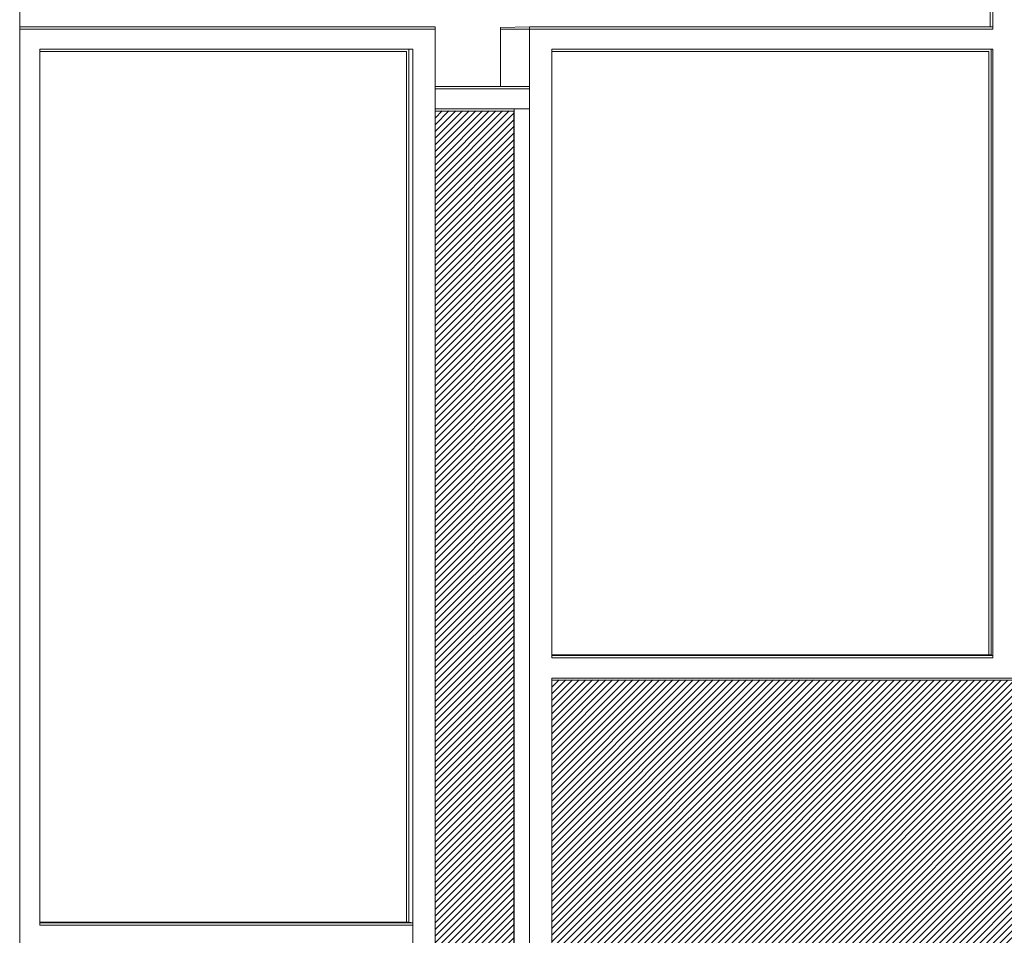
# Model space of a CAD drawing. Header units: millimetres. Extents: x 614675 to 1010864, y -150593 to -87691.
# Tile 63 of 194: x 835799 to 848990, y -126907 to -114645. Entities that reach past the tile are written whole.
import ezdxf

# ---------------------------------------------------------------- set-up
doc = ezdxf.new("R2010")
doc.units = ezdxf.units.MM
doc.header["$LTSCALE"] = 0.05
doc.layers.get('0').update_dxf_attribs({"lineweight": 0})
doc.layers.add('A-20--F1-WALLS', color=5, linetype='Continuous')

msp = doc.modelspace()

# ---------------------------------------------------------------- hatches: boundary and pattern name
at = {"lineweight": 0, "true_color": 0x21888f}
h = msp.add_hatch(dxfattribs=at)
h.set_pattern_fill('ANSI31', color=137, scale=20, style=0)
h.set_pattern_definition([(45, (854229.53, -208974.19), (-44.90128, 44.90128), [])])
h.paths.add_polyline_path([(841364, -115866), (841364, -132051), (842420, -132051), (842415, -115866)])
at = {"lineweight": 0, "true_color": 0x48a43f}
h = msp.add_hatch(dxfattribs=at)
h.set_pattern_fill('ANSI31', color=95, scale=20, style=0)
h.set_pattern_definition([(45, (855793.14, -216594.15), (-44.90128, 44.90128), [])])
h.paths.add_polyline_path([(842928, -123486), (842928, -132051), (852979, -132051), (852979, -123491)])

# ---------------------------------------------------------------- linework, layer by layer
at = {"color": 5, "lineweight": 5}
msp.add_lwpolyline([(835799, -111741), (835799, -137841)], dxfattribs=at)
at = {"layer": 'A-20--F1-WALLS', "lineweight": 5}
for p, q in [((848799, -114741), (848799, -113250)), ((848835, -114773), (848835, -113241)), ((835799, -114741), (841364, -114741)), ((841364, -114741), (841364, -132361)), ((842630, -114741), (842242, -114750)), ((842242, -114750), (842242, -115541)), ((842630, -114741), (848835, -114741)), ((835799, -114773), (841364, -114773)), ((842242, -114773), (848835, -114773)), ((836067, -115041), (841066, -115041)), ((836067, -115071), (840983, -115071)), ((842928, -115041), (848835, -115041)), ((842928, -115071), (848782, -115071)), ((848782, -123151), (848782, -115071)), ((848812, -123151), (848812, -115041)), ((848835, -123193), (848835, -115041)), ((841364, -115541), (842629, -115541)), ((841364, -115573), (842629, -115573)), ((841364, -115841), (842629, -115841)), ((841364, -115871), (842420, -115871)), ((848812, -123151), (842928, -123151)), ((842928, -123161), (848835, -123161)), ((842928, -123193), (848835, -123193)), ((848835, -123161), (848812, -123151)), ((842928, -123461), (852994, -123461)), ((842928, -123491), (852994, -123491)), ((841012, -126731), (836067, -126731)), ((841066, -126741), (836067, -126741)), ((841012, -126731), (841066, -126741)), ((841066, -126773), (836067, -126773))]:
    msp.add_line(p, q, dxfattribs=at)
for points in [[(842630, -114741), (842630, -132361)], [(836067, -115041), (836067, -126773)], [(840983, -115071), (840983, -126731)], [(841012, -115041), (841012, -126731)], [(841066, -115041), (841066, -132092)], [(842928, -115041), (842928, -123192)], [(842629, -115541), (842629, -132092)], [(842420, -115871), (842420, -132051)], [(842425, -115841), (842425, -132051)], [(842928, -123461), (842928, -132092)]]:
    msp.add_lwpolyline(points, dxfattribs=at)

doc.saveas('drawing.dxf')
